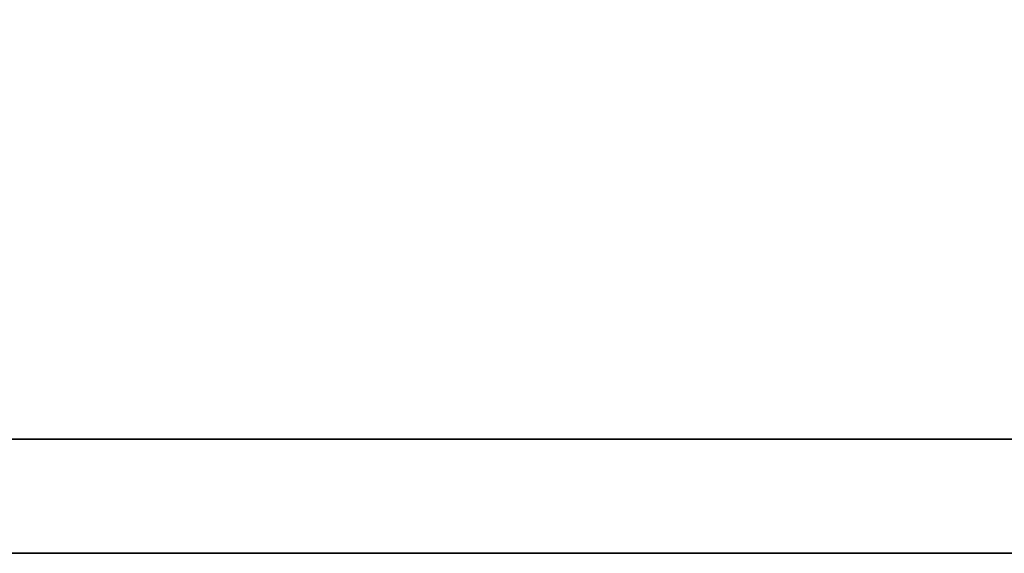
# Model space of a CAD drawing. Header units: millimetres. Extents: x 868 to 1264, y 477 to 609.
# Tile 35 of 51: x 1174.908 to 1176.008, y 516.151 to 516.748. Entities that reach past the tile are written whole.
import ezdxf

# ---------------------------------------------------------------- set-up
doc = ezdxf.new("R2010")
doc.units = ezdxf.units.MM
doc.layers.add('DIM', color=4, linetype='CONTINUOUS')
doc.layers.add('layer 1', color=7, linetype='CONTINUOUS')

# ---------------------------------------------------------------- blocks, each defined once
blk = doc.blocks.new('TBI MOTION logo(完整正式版)')
at = {"layer": 'layer 1', "color": 22, "lineweight": 35}
blk.add_open_spline([(75.90875, -9.47875), (75.90875, -9.47875), (75.90875, -12.28625), (75.90875, -12.28625), (75.90875, -12.28625), (75.90875, -12.28625), (75.90875, -12.47875), (75.90875, -12.47875), (75.90875, -12.47875), (75.90875, -12.47875), (75.71625, -12.47875), (75.71625, -12.47875), (75.71625, -12.47875), (75.71625, -12.47875), (-88.32875, -12.47875), (-88.32875, -12.47875), (-88.32875, -12.47875), (-88.32875, -12.47875), (-88.32875, -13.29375), (-88.32875, -13.29375), (-88.32875, -13.29375), (-88.32875, -13.29375), (82.89125, -13.29375), (82.89125, -13.29375), (82.89125, -13.29375), (82.89125, -13.29375), (75.90875, -9.47875), (75.90875, -9.47875)], degree=3, knots=[0, 0, 0, 0, 0.1428571, 0.1428571, 0.1428571, 0.1428572, 0.2857143, 0.2857143, 0.2857143, 0.2857143, 0.4285714, 0.4285714, 0.4285714, 0.4285714, 0.5714286, 0.5714286, 0.5714286, 0.5714286, 0.7142857, 0.7142857, 0.7142857, 0.7142857, 0.8571429, 0.8571429, 0.8571429, 0.8571429, 1, 1, 1, 1], dxfattribs=at)

msp = doc.modelspace()

# ---------------------------------------------------------------- block references
at = {"layer": 'DIM', "color": 7, "xscale": 0.1563722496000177, "yscale": 0.1563722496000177, "zscale": 0.1563722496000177}
msp.add_blockref('TBI MOTION logo(完整正式版)', (1171.8048, 518.2302), dxfattribs=at)

doc.saveas('drawing.dxf')
